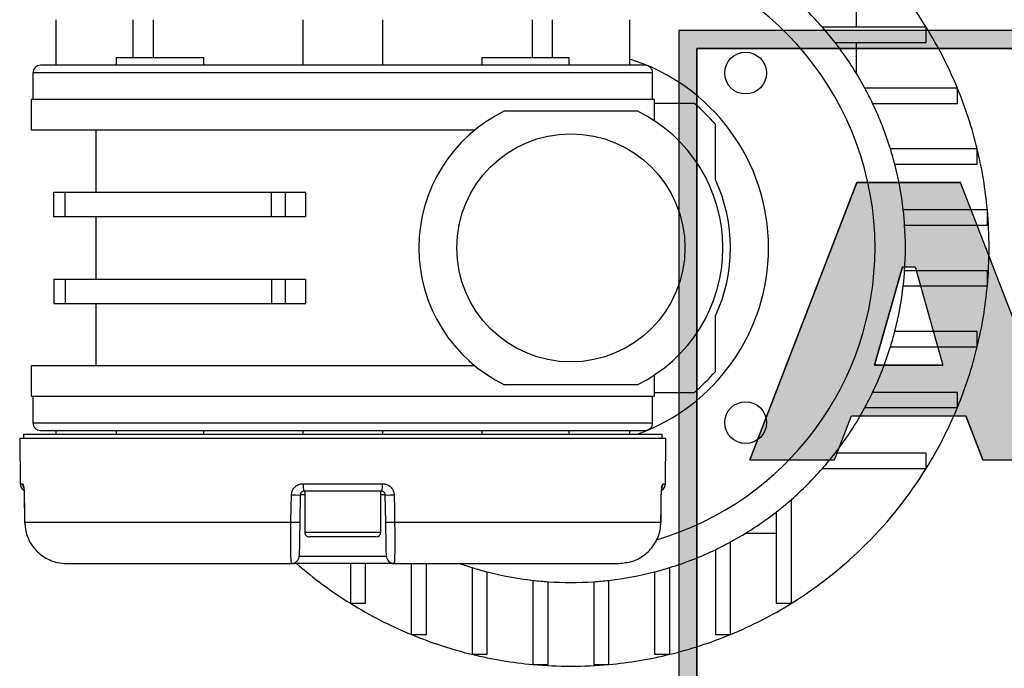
# Model space of a CAD drawing. Header units: millimetres. Extents: x 0 to 420, y 0 to 297.
# Tile 2 of 9: x 197 to 224, y 47 to 65. Entities that reach past the tile are written whole.
import ezdxf
from ezdxf.enums import TextEntityAlignment as Align

# ---------------------------------------------------------------- set-up
doc = ezdxf.new("R2010")
doc.units = ezdxf.units.MM
doc.layers.add('CARTIGLIO', color=140, linetype='Continuous')
doc.styles.add('SLDTEXTSTYLE0', font='TXT', dxfattribs={"width": 0.6382978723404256})

# ---------------------------------------------------------------- blocks, each defined once
blk = doc.blocks.new('Cartiglio ALUSIC')
at = {"layer": 'CARTIGLIO'}
h = blk.add_hatch(color=256, dxfattribs=at)
h.paths.add_polyline_path([(113.971100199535, 149.9990413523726), (113.971100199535, 131.4990413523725), (158.971100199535, 131.4990413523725), (158.971100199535, 149.9990413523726)], flags=0)
h.paths.add_polyline_path([(114.471100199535, 131.9990413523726), (114.471100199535, 149.4990413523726), (158.471100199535, 149.4990413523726), (158.471100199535, 131.9990413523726)], flags=0)
h = blk.add_hatch(color=256, dxfattribs=at)
h.paths.add_polyline_path([(118.292263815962, 138.1064632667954), (118.7611454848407, 139.3206628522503), (121.9303757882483, 139.3206628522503), (122.3992574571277, 138.1064632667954), (124.7510688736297, 138.1064632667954), (121.7833115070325, 145.7916640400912), (118.9082097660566, 145.7916640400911), (115.9404523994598, 138.1064632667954)], flags=0)
h.paths.add_polyline_path([(119.3961687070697, 140.7216809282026), (120.1708764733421, 143.4547391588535), (120.5206447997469, 143.4547391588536), (121.2953525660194, 140.721680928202)], flags=0)
for p, q in [((113.971100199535, 149.9990413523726), (113.971100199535, 131.4990413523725)), ((113.971100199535, 149.9990413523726), (113.971100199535, 94.99904135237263)), ((173.971100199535, 149.9990413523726), (113.971100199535, 149.9990413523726)), ((158.971100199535, 149.9990413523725), (113.971100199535, 149.9990413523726)), ((113.971100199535, 149.9990413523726), (113.971100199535, 131.4990413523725)), ((113.971100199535, 149.9990413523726), (113.971100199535, 115.5498549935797)), ((114.471100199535, 131.9990413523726), (114.471100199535, 149.4990413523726)), ((114.471100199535, 149.4990413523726), (114.471100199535, 131.9990413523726)), ((114.471100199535, 149.4990413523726), (158.471100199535, 149.4990413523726)), ((158.471100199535, 149.4990413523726), (114.471100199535, 149.4990413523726)), ((118.9082097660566, 145.7916640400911), (115.9404523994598, 138.1064632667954)), ((115.9404523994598, 138.1064632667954), (118.9082097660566, 145.7916640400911)), ((121.7833115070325, 145.7916640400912), (118.9082097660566, 145.7916640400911)), ((118.9082097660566, 145.7916640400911), (121.7833115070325, 145.7916640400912)), ((124.7510688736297, 138.1064632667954), (121.7833115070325, 145.7916640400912)), ((124.7510688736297, 138.1064632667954), (121.7833115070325, 145.7916640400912)), ((119.3961687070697, 140.7216809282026), (120.1708764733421, 143.4547391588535)), ((120.1708764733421, 143.4547391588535), (119.3961687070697, 140.7216809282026)), ((120.1708764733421, 143.4547391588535), (120.5206447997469, 143.4547391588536)), ((120.1708764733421, 143.4547391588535), (120.5206447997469, 143.4547391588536)), ((120.5206447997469, 143.4547391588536), (121.2953525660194, 140.721680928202)), ((120.5206447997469, 143.4547391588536), (121.2953525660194, 140.721680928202)), ((121.2953525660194, 140.721680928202), (119.3961687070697, 140.7216809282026)), ((119.3961687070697, 140.7216809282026), (121.2953525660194, 140.721680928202)), ((118.292263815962, 138.1064632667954), (118.7611454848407, 139.3206628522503)), ((118.292263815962, 138.1064632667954), (118.7611454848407, 139.3206628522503)), ((118.7611454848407, 139.3206628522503), (121.9303757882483, 139.3206628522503)), ((118.7611454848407, 139.3206628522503), (121.9303757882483, 139.3206628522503)), ((122.3992574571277, 138.1064632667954), (121.9303757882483, 139.3206628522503)), ((121.9303757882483, 139.3206628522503), (122.3992574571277, 138.1064632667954)), ((115.9404523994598, 138.1064632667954), (118.292263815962, 138.1064632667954)), ((115.9404523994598, 138.1064632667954), (118.292263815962, 138.1064632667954)), ((122.3992574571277, 138.1064632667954), (124.7510688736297, 138.1064632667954)), ((122.3992574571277, 138.1064632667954), (124.7510688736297, 138.1064632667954))]:
    blk.add_line(p, q, dxfattribs=at)
at = {"layer": 'CARTIGLIO', "color": 140, "style": 'SLDTEXTSTYLE0', "width": 0.6382978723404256}
for tag, height, p in [('AUTOATTR1', 3.5, (223.449403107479, 133.7003798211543)), ('AUTOATTR2', 3.5, (221.7698851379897, 127.4217635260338)), ('AUTOATTR11', 3.5, (222.8622803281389, 121.4105734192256)), ('AUTOATTR8', 4, (219.2444208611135, 110.0025032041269)), ('AUTOATTR9', 4, (218.1221976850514, 100.4234402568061)), ('AUTOATTR0', 4, (249.0325362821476, 100.3118048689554))]:
    blk.add_attdef(tag, text='', height=height, dxfattribs=at).set_placement(p, align=Align.TOP_CENTER)
at = {"layer": 'CARTIGLIO', "color": 140}
for tag in ['AUTOATTR13', 'AUTOATTR12', 'AUTOATTR10', 'AUTOATTR7', 'AUTOATTR6', 'AUTOATTR5', 'AUTOATTR4', 'AUTOATTR3']:
    blk.add_attdef(tag, (0, 0), '', height=4, dxfattribs=at)

msp = doc.modelspace()

# ---------------------------------------------------------------- linework, layer by layer
at = {"color": 7, "linetype": 'Continuous', "lineweight": 25}
for p, q in [((220.0913866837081, 79.21288644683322), (220.091386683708, 65.26011318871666)), ((197.9081633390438, 65.47088015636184), (197.9081633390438, 64.20627835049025)), ((200.0579331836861, 64.4170453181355), (200.0579331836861, 65.47088015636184)), ((200.6083675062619, 65.47088015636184), (200.6083675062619, 64.4170453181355)), ((204.7580897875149, 65.47088015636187), (204.7580897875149, 64.20627835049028)), ((206.9711429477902, 64.20627835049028), (206.9711429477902, 65.47088015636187)), ((211.1208652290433, 64.41704531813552), (211.1208652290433, 65.47088015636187)), ((211.671299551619, 65.47088015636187), (211.671299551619, 64.41704531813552)), ((213.8210693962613, 64.20627835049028), (213.8210693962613, 65.47088015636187)), ((222.0374583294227, 65.26011318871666), (219.1620696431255, 65.26011318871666)), ((222.0374583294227, 64.83857925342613), (222.0374583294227, 65.26011318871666)), ((219.5100714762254, 64.83857925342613), (222.0374583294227, 64.83857925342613)), ((220.091386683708, 64.83857925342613), (220.091386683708, 63.99894658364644)), ((199.5855247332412, 64.41704531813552), (199.5855247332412, 64.20627835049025)), ((202.0093448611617, 64.41704531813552), (199.5855247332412, 64.41704531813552)), ((202.0093448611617, 64.20627835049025), (202.0093448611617, 64.41704531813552)), ((209.7198878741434, 64.41704531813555), (209.7198878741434, 64.20627835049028)), ((212.143708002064, 64.41704531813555), (209.7198878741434, 64.41704531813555)), ((212.143708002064, 64.20627835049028), (212.143708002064, 64.41704531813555)), ((197.275862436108, 63.99551138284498), (197.275862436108, 63.25782699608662)), ((214.4533702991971, 63.99551138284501), (197.275862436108, 63.99551138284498)), ((214.4533702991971, 63.25782699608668), (214.4533702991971, 63.99551138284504)), ((222.9015553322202, 63.57397744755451), (220.3369786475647, 63.57397744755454)), ((222.9015553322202, 63.15244351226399), (222.9015553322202, 63.57397744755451)), ((197.2231706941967, 63.25782699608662), (197.2231706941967, 62.41475912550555)), ((214.5060620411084, 63.25782699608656), (197.2231706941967, 63.25782699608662)), ((214.5060620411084, 62.66837356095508), (214.5060620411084, 63.25782699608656)), ((220.5521801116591, 63.15244351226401), (222.9015553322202, 63.15244351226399)), ((210.3502015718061, 62.94167654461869), (214.025049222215, 62.94167654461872)), ((197.2231706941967, 62.41475912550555), (209.5236943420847, 62.41475912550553)), ((199.0146899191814, 62.41475912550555), (199.0146899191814, 60.68646999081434)), ((223.4513402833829, 61.88784170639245), (221.0473622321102, 61.88784170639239)), ((223.4513402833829, 61.46630777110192), (223.4513402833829, 61.88784170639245)), ((221.1668919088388, 61.46630777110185), (223.4513402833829, 61.46630777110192)), ((197.8554715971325, 60.01201569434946), (197.8554715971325, 60.68646999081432)), ((198.1679045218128, 60.68646999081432), (197.8554715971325, 60.68646999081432)), ((198.1679045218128, 60.01201569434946), (198.1679045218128, 60.68646999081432)), ((203.8877864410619, 60.68646999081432), (198.1679045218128, 60.68646999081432)), ((203.8877864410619, 60.01201569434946), (203.8877864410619, 60.68646999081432)), ((204.2678442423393, 60.68646999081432), (203.8877864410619, 60.68646999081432)), ((204.2678442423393, 60.68646999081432), (204.2678442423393, 60.01201569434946)), ((204.8282663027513, 60.6864699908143), (204.2678442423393, 60.68646999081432)), ((204.8282663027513, 60.6864699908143), (204.8282663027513, 60.01201569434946)), ((223.7318076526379, 60.20170596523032), (221.4013004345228, 60.20170596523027)), ((223.7318076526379, 59.78017202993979), (223.7318076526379, 60.20170596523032)), ((198.1679045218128, 60.01201569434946), (197.8554715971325, 60.01201569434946)), ((203.8877864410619, 60.01201569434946), (198.1679045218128, 60.01201569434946)), ((199.0146899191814, 60.01201569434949), (199.0146899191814, 58.28372655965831)), ((204.2678442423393, 60.01201569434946), (203.8877864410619, 60.01201569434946)), ((204.8282663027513, 60.01201569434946), (204.2678442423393, 60.01201569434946)), ((221.439791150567, 59.78017202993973), (223.7318076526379, 59.78017202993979)), ((223.7318076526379, 58.5155702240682), (221.439791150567, 58.51557022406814)), ((223.7318076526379, 58.09403628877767), (223.7318076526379, 58.5155702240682)), ((197.8554715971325, 58.28372655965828), (197.8554715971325, 57.60927226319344)), ((197.8554715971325, 58.28372655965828), (198.1679045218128, 58.28372655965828)), ((198.1679045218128, 58.28372655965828), (198.1679045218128, 57.60927226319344)), ((198.1679045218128, 58.28372655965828), (203.8877864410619, 58.28372655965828)), ((203.8877864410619, 58.28372655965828), (203.8877864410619, 57.60927226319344)), ((203.8877864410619, 58.28372655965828), (204.2678442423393, 58.28372655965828)), ((204.2678442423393, 58.28372655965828), (204.2678442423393, 57.60927226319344)), ((204.2678442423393, 58.28372655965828), (204.8282663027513, 58.28372655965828)), ((204.8282663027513, 58.28372655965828), (204.8282663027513, 57.60927226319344)), ((221.4013004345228, 58.09403628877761), (223.7318076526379, 58.09403628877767)), ((197.8554715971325, 57.60927226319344), (198.1679045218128, 57.60927226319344)), ((198.1679045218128, 57.60927226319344), (203.8877864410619, 57.60927226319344)), ((199.0146899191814, 57.60927226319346), (199.0146899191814, 55.88098312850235)), ((203.8877864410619, 57.60927226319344), (204.2678442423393, 57.60927226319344)), ((204.2678442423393, 57.60927226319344), (204.8282663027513, 57.60927226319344)), ((223.4513402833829, 56.82943448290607), (221.1668919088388, 56.82943448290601)), ((223.4513402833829, 56.40790054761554), (223.4513402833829, 56.82943448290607)), ((221.0473622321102, 56.40790054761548), (223.4513402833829, 56.40790054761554)), ((197.2231706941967, 55.88098312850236), (197.2231706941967, 55.03791525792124)), ((209.5236943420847, 55.88098312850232), (197.2231706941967, 55.88098312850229)), ((214.5060620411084, 55.03791525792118), (214.5060620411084, 55.62736869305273)), ((214.025049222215, 55.35406570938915), (210.3502015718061, 55.35406570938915)), ((222.9015553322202, 55.14329874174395), (220.5521801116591, 55.14329874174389)), ((222.9015553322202, 54.72176480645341), (222.9015553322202, 55.14329874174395)), ((197.2231706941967, 55.03791525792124), (205.8646163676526, 55.03791525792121)), ((197.275862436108, 55.03791525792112), (197.275862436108, 54.30023087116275)), ((205.8646163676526, 55.03791525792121), (214.5060620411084, 55.03791525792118)), ((214.4533702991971, 54.3002308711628), (214.4533702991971, 55.03791525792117)), ((220.3369786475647, 54.72176480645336), (222.9015553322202, 54.72176480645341)), ((197.275862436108, 54.30023087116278), (214.4533702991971, 54.30023087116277)), ((197.9081633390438, 54.0894639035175), (197.9081633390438, 53.98408041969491)), ((199.5855247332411, 54.0894639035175), (199.5855247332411, 53.98408041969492)), ((202.0093448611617, 53.98408041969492), (202.0093448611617, 54.0894639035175)), ((204.7580897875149, 54.0894639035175), (204.7580897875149, 53.98408041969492)), ((206.9711429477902, 53.98408041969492), (206.9711429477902, 54.0894639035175)), ((209.7198878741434, 54.08946390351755), (209.7198878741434, 53.98408041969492)), ((212.143708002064, 53.98408041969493), (212.143708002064, 54.08946390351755)), ((213.8210693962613, 53.98408041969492), (213.8210693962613, 54.08946390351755)), ((196.9079399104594, 53.8786969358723), (196.9189919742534, 52.61225586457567)), ((196.9079399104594, 53.8786969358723), (214.8212928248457, 53.8786969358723)), ((197.0124037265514, 53.98408041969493), (197.0124037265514, 53.8786969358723)), ((197.0124037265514, 53.98408041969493), (214.7168290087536, 53.98408041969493)), ((214.7168290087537, 53.8786969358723), (214.7168290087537, 53.98408041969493)), ((214.8102407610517, 52.61225586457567), (214.8212928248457, 53.8786969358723)), ((222.0374583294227, 53.45716300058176), (219.5100714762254, 53.45716300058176)), ((222.0374583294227, 53.03562906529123), (222.0374583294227, 53.45716300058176)), ((219.1620696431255, 53.03562906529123), (222.0374583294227, 53.03562906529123)), ((196.9189919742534, 52.61225586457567), (196.9867936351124, 52.61225586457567)), ((204.7653169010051, 52.61225586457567), (206.9639158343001, 52.61225586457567)), ((214.7424391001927, 52.61225586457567), (214.8102407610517, 52.61225586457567)), ((197.0329980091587, 52.30094754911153), (197.0356491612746, 52.30162299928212)), ((197.0346040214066, 52.30056901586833), (197.0433448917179, 51.54992782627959)), ((204.6858489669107, 52.29978387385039), (204.67273185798, 51.54830520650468)), ((204.8107604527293, 52.29978387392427), (204.685848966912, 52.29978387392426)), ((206.9380163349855, 52.40332816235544), (204.7912164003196, 52.40332816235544)), ((204.8107604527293, 52.40332816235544), (204.8107604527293, 51.265186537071)), ((206.9184722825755, 51.265186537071), (206.9184722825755, 52.40332816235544)), ((207.0433837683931, 52.29978387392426), (206.9184722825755, 52.29978387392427)), ((207.0565008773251, 51.54830520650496), (207.0433837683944, 52.29978387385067)), ((214.6858780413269, 51.54908603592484), (214.6946287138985, 52.3005690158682)), ((214.6935835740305, 52.30162299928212), (214.6962586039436, 52.30098429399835)), ((218.2998674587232, 49.29803819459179), (218.2998674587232, 52.17342688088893)), ((217.8783335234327, 51.82542504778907), (217.8783335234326, 49.29803819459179)), ((197.0433498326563, 51.5495035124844), (197.0433546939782, 51.54908603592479)), ((197.0444734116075, 51.55014433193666), (204.4281179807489, 51.55014433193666)), ((207.3011147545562, 51.55014433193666), (214.6847593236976, 51.55014433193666)), ((204.8107604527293, 51.265186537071), (206.8974780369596, 51.265186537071)), ((206.7920121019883, 51.13872635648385), (204.9372206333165, 51.13872635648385)), ((206.8974780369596, 51.265186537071), (206.9184722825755, 51.265186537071)), ((217.038700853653, 51.24410984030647), (217.8783335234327, 51.24410984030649)), ((216.1921977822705, 50.7833164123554), (216.1921977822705, 48.43394119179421)), ((216.6137317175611, 48.43394119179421), (216.6137317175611, 50.99851787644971)), ((204.6563210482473, 50.60813054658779), (207.0729116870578, 50.60813054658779)), ((198.2179895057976, 50.40104196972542), (204.4455861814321, 50.40104196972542)), ((207.283646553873, 50.40104196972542), (204.4455861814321, 50.40104196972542)), ((206.0753833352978, 50.40104196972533), (206.0753833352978, 49.29803819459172)), ((206.4969172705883, 49.29803819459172), (206.4969172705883, 50.40104196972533)), ((207.283646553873, 50.40104196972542), (213.5112432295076, 50.40104196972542)), ((207.7615190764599, 50.40104196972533), (207.7615190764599, 48.43394119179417)), ((208.1830530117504, 48.43394119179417), (208.1830530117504, 50.40104196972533)), ((209.447654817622, 50.28813429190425), (209.447654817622, 47.88415624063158)), ((214.9275959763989, 47.88415624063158), (214.9275959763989, 50.28813429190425)), ((209.8691887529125, 47.88415624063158), (209.8691887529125, 50.16860461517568)), ((214.5060620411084, 50.16860461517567), (214.5060620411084, 47.88415624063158)), ((211.1337905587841, 49.93419608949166), (211.1337905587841, 47.6036888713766)), ((211.5553244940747, 47.6036888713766), (211.5553244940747, 49.89570537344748)), ((212.8199262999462, 49.89570537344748), (212.8199262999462, 47.6036888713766)), ((213.2414602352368, 47.6036888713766), (213.2414602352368, 49.93419608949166)), ((206.0753833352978, 49.29803819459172), (206.4969172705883, 49.29803819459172)), ((217.8783335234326, 49.29803819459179), (218.2998674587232, 49.29803819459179)), ((207.7615190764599, 48.43394119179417), (208.1830530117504, 48.43394119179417)), ((216.1921977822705, 48.43394119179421), (216.6137317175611, 48.43394119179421)), ((209.447654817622, 47.88415624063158), (209.8691887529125, 47.88415624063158)), ((214.5060620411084, 47.88415624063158), (214.9275959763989, 47.88415624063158)), ((211.1337905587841, 47.6036888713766), (211.5553244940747, 47.6036888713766)), ((212.8199262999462, 47.6036888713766), (213.2414602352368, 47.6036888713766))]:
    msp.add_line(p, q, dxfattribs=at)
at = {"color": 7, "linetype": 'Continuous', "lineweight": 25, "flags": 128}
for points in [[(197.0345966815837, 52.30056995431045), (197.0333085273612, 52.30080269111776), (197.0329980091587, 52.30094754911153)], [(197.0356491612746, 52.30162299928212), (197.0405948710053, 51.88018566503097), (197.0444734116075, 51.55014433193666)], [(204.4281179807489, 51.55014433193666), (204.435666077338, 51.97158159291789), (204.4415771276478, 52.30162299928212)], [(207.2876556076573, 52.30162299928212), (207.2952035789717, 51.88018566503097), (207.3011147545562, 51.55014433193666)], [(214.6847593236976, 51.55014433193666), (214.689711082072, 51.97158159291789), (214.6935835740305, 52.30162299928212)], [(214.6962586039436, 52.30098429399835), (214.6959242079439, 52.30080269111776), (214.694616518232, 52.30056746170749)], [(197.0433472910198, 51.54908698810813), (197.0420604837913, 51.54932241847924), (197.0444734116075, 51.55014433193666)], [(214.6847593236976, 51.55014433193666), (214.6871722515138, 51.54932241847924), (214.6858658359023, 51.54908447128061)]]:
    msp.add_lwpolyline(points, dxfattribs=at)
at = {"color": 7, "linetype": 'Continuous', "lineweight": 25}
for centre, radius in [((217.0312548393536, 63.99150056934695), 0.5796091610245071), ((212.1876253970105, 59.14787112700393), 3.161504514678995), ((217.0312548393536, 54.30424168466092), 0.5796091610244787)]:
    msp.add_circle(centre, radius, dxfattribs=at)
for centre, radius, start, end in [((212.1876253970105, 59.14787112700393), 8.430678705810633, 1.931569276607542e-13, 79.21864551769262), ((212.1876253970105, 59.14787112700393), 11.59218322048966, 31.82136852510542, 47.01411391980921), ((212.1876253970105, 59.14787112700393), 9.273746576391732, 41.2305771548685, 48.7694228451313), ((212.1876253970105, 59.14787112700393), 9.273746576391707, 37.85290273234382, 41.2305771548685), ((212.1876253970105, 59.14787112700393), 11.59218322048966, 22.44635058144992, 31.82136852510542), ((212.1876253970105, 59.14787112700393), 9.273746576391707, 28.50743050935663, 37.85290273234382), ((197.4866294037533, 63.99551138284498), 0.2107669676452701, 90, 179.9999999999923), ((212.1876253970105, 59.14787112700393), 5.479941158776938, 1.485822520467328e-13, 72.65786478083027), ((214.2426033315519, 63.99551138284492), 0.2107669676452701, 2.317883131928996e-11, 90), ((212.1876253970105, 59.14787112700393), 9.273746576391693, 25.58300197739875, 28.50743050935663), ((212.1876253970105, 59.14787112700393), 11.59218322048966, 13.67201810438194, 22.44635058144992), ((212.1876253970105, 59.14787112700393), 5.269174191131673, 40.53580211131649, 49.46419788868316), ((212.1876253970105, 59.14787112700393), 9.273746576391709, 17.18479590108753, 25.58300197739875), ((212.1876253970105, 59.14787112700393), 4.215339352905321, 115.8419327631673, 244.1580672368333), ((212.1876253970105, 59.14787112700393), 4.215339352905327, 295.841932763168, 64.15806723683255), ((212.1876253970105, 59.14787112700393), 9.273746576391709, 14.47751218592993, 17.18479590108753), ((212.1876253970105, 59.14787112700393), 11.59218322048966, 5.215908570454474, 13.67201810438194), ((212.1876253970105, 59.14787112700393), 9.273746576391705, 6.524978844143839, 14.47751218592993), ((212.1876253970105, 59.14787112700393), 4.426106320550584, 334.7912347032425, 25.20876529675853), ((212.1876253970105, 59.14787112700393), 9.273746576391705, 3.909563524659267, 6.524978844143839), ((212.1876253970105, 59.14787112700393), 11.59218322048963, 354.7840914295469, 5.215908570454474), ((212.1876253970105, 59.14787112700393), 9.273746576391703, 356.0904364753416, 3.909563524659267), ((212.1876253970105, 59.14787112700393), 5.479941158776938, 289.5572137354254, 1.485822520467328e-13), ((212.1876253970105, 59.14787112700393), 8.430678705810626, 286.4032560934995, 1.931569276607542e-13), ((212.1876253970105, 59.14787112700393), 9.273746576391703, 353.4750211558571, 356.0904364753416), ((212.1876253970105, 59.14787112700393), 9.273746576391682, 345.5224878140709, 353.4750211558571), ((212.1876253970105, 59.14787112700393), 11.59218322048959, 346.3279818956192, 354.7840914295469), ((212.1876253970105, 59.14787112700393), 9.273746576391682, 342.8152040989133, 345.5224878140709), ((212.1876253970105, 59.14787112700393), 9.273746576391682, 334.4169980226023, 342.8152040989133), ((212.1876253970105, 59.14787112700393), 11.59218322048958, 337.5536494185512, 346.3279818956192), ((212.1876253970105, 59.14787112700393), 5.269174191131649, 310.5358021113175, 319.4641978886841), ((212.1876253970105, 59.14787112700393), 9.273746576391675, 331.4925694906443, 334.4169980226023), ((212.1876253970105, 59.14787112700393), 9.273746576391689, 322.1470972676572, 331.4925694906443), ((212.1876253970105, 59.14787112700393), 11.59218322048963, 328.1786314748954, 337.5536494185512), ((197.4866294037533, 54.30023087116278), 0.2107669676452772, 180.0000000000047, 270.0000000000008), ((214.2426033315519, 54.30023087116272), 0.2107669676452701, 270.0000000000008, 1.352098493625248e-11), ((212.1876253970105, 59.14787112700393), 9.273746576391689, 318.7694228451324, 322.1470972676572), ((212.1876253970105, 59.14787112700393), 9.273746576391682, 311.2305771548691, 318.7694228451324), ((212.1876253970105, 59.14787112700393), 11.59218322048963, 301.821368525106, 328.1786314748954), ((197.1297509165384, 52.61409513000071), 0.2107669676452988, 180.5000000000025, 239.6562563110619), ((197.1987798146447, 52.61404637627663), 0.2119937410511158, 180.4839293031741, 208.0175911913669), ((205.2085793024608, 52.56113526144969), 0.446200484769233, 173.4212518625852, 200.7118677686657), ((206.5206534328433, 52.56113526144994), 0.4462004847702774, 339.2881322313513, 6.578748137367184), ((214.5994818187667, 52.61409513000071), 0.2107669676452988, 300.2284647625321, 359.4999999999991), ((214.5304511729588, 52.61404665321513), 0.2119954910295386, 332.086988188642, 359.5159998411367), ((204.6050705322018, 57.79378680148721), 5.494596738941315, 268.2948949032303, 270.8423602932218), ((207.1241622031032, 57.79378680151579), 5.494596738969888, 269.1576397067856, 271.7051050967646), ((212.1876253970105, 59.14787112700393), 9.273746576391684, 307.8529027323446, 311.2305771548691), ((212.1876253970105, 59.14787112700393), 9.273746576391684, 298.507430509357, 307.8529027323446), ((204.5916864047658, 57.03723127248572), 5.489524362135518, 268.2925355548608, 270.8459259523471), ((207.1375463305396, 57.03723127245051), 5.489524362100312, 269.1540740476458, 271.7074644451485), ((204.9372206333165, 51.265186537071), 0.1264601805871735, 180, 270.0000000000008), ((206.7920121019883, 51.265186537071), 0.1264601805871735, 270.0000000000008, 0), ((212.1876253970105, 59.14787112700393), 9.273746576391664, 287.184795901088, 295.583001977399), ((212.1876253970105, 59.14787112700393), 9.273746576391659, 295.583001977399, 298.507430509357), ((204.4455861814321, 50.61180893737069), 0.2107669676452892, 270.0000000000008, 359.0000000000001), ((207.283646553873, 50.61180893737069), 0.2107669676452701, 181.0000000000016, 270.0000000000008), ((212.1876253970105, 59.14787112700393), 11.59218322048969, 228.9856684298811, 238.1786314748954), ((212.1876253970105, 59.14787112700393), 9.273746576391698, 250.5929566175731, 252.8152040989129), ((212.1876253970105, 59.14787112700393), 9.273746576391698, 252.8152040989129, 255.5224878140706), ((212.1876253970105, 59.14787112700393), 9.273746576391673, 284.4775121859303, 287.184795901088), ((212.1876253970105, 59.14787112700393), 9.273746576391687, 255.5224878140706, 263.4750211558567), ((212.1876253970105, 59.14787112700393), 9.273746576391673, 276.524978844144, 284.4775121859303), ((212.1876253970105, 59.14787112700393), 9.273746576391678, 263.4750211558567, 266.0904364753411), ((212.1876253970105, 59.14787112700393), 9.273746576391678, 266.0904364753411, 273.9095635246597), ((212.1876253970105, 59.14787112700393), 9.27374657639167, 273.9095635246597, 276.524978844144), ((212.1876253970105, 59.14787112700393), 11.59218322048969, 238.1786314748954, 247.5536494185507), ((212.1876253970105, 59.14787112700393), 11.59218322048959, 292.4463505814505, 301.821368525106), ((212.1876253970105, 59.14787112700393), 11.59218322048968, 247.5536494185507, 256.3279818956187), ((212.1876253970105, 59.14787112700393), 11.59218322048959, 283.6720181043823, 292.4463505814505), ((212.1876253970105, 59.14787112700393), 11.5921832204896, 256.3279818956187, 264.7840914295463), ((212.1876253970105, 59.14787112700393), 11.59218322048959, 275.2159085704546, 283.6720181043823), ((212.1876253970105, 59.14787112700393), 11.5921832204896, 264.7840914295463, 275.2159085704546)]:
    msp.add_arc(centre, radius, start, end, dxfattribs=at)
for points, knots in [([(199.9404849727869, 64.20627835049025), (199.6918142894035, 64.20627835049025), (199.1942275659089, 64.20627835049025), (198.5895355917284, 64.20627835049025), (198.1014959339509, 64.20627835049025), (197.7506430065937, 64.20627835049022), (197.5280063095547, 64.20627835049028), (197.5004165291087, 64.20627835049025), (197.4866294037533, 64.20627835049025)], [0, 0, 0, 0, 0.1666184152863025, 0.333401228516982, 0.4999999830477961, 0.6666141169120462, 0.8334008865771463, 1, 1, 1, 1]), ([(211.7887477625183, 64.20627835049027), (211.5205768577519, 64.20627835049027), (210.9839698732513, 64.2062783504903), (210.0643893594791, 64.20627835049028), (209.0801697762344, 64.20627835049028), (208.0391154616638, 64.20627835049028), (206.9612861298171, 64.20627835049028), (205.8645821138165, 64.20627835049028), (204.7678764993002, 64.20627835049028), (203.6900524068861, 64.20627835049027), (202.6490005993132, 64.20627835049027), (201.6647951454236, 64.20627835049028), (200.7452318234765, 64.20627835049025), (200.2086457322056, 64.20627835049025), (199.9404849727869, 64.20627835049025)], [0, 0, 0, 0, 0.08330903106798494, 0.1667004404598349, 0.2499999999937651, 0.3333072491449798, 0.416700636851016, 0.5000000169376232, 0.5833072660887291, 0.666700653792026, 0.7500000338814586, 0.8333072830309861, 0.916694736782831, 1, 1, 1, 1]), ([(214.2426033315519, 64.20627835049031), (214.2288157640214, 64.20627835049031), (214.2012263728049, 64.20627835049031), (213.9785642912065, 64.20627835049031), (213.6277104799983, 64.20627835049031), (213.1396790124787, 64.20627835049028), (212.5349616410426, 64.20627835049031), (212.0374039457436, 64.20627835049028), (211.7887477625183, 64.20627835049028)], [0, 0, 0, 0, 0.1666145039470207, 0.3334012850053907, 0.5000000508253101, 0.6666145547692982, 0.8333894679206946, 1, 1, 1, 1]), ([(215.6121832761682, 63.15244351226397), (215.2573477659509, 63.15244351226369), (214.8986280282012, 63.1524435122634), (214.5102672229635, 63.15244351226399), (214.5060620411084, 63.15244351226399)], [0, 0, 0, 0, 0.9891719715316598, 1, 1, 1, 1]), ([(216.1921977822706, 61.0330281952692), (216.1921977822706, 61.29751598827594), (216.1921977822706, 61.82873483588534), (216.1921977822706, 62.32383403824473), (216.1921977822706, 62.57242900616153)], [0, 0, 0, 0, 0.4978885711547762, 1, 1, 1, 1]), ([(216.1921977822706, 55.72331324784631), (216.1921977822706, 55.97004641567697), (216.1921977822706, 56.46510837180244), (216.1921977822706, 56.9962748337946), (216.1921977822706, 57.26271405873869)], [0, 0, 0, 0, 0.4983884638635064, 1, 1, 1, 1]), ([(214.5060620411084, 55.14329874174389), (214.75935148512, 55.14329874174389), (215.1373675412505, 55.14329874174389), (215.4943851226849, 55.1432987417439), (215.6121832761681, 55.1432987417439)], [0, 0, 0, 0, 0.6700494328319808, 1, 1, 1, 1]), ([(197.4866294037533, 54.0894639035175), (197.495264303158, 54.08946390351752), (197.5124881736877, 54.0894639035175), (197.6504838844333, 54.0894639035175), (197.8662431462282, 54.08946390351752), (198.1920070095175, 54.0894639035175), (198.6479603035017, 54.08946390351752), (199.2396812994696, 54.0894639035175), (199.7099694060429, 54.0894639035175), (199.9404849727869, 54.0894639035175)], [0, 0, 0, 0, 0.1317433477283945, 0.262785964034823, 0.3924492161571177, 0.5200969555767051, 0.6857692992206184, 0.8459772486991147, 1, 1, 1, 1]), ([(199.9404849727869, 54.0894639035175), (200.1877797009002, 54.08946390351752), (200.6922765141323, 54.08946390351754), (201.5671235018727, 54.08946390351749), (202.4531571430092, 54.08946390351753), (203.3231510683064, 54.0894639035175), (204.1478349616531, 54.08946390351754), (204.9993609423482, 54.08946390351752), (205.8646163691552, 54.08946390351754), (206.7298717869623, 54.08946390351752), (207.58139779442, 54.08946390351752), (208.4060815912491, 54.08946390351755), (209.2761064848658, 54.08946390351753), (210.162164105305, 54.08946390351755), (211.0370074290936, 54.08946390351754), (211.5414775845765, 54.08946390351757), (211.7887477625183, 54.08946390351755)], [0, 0, 0, 0, 0.07701859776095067, 0.1571227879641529, 0.2399515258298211, 0.3037753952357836, 0.3686070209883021, 0.4341283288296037, 0.5000000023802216, 0.5658716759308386, 0.6313929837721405, 0.6962246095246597, 0.7600484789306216, 0.8428846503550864, 0.9229886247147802, 1, 1, 1, 1]), ([(211.7887477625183, 54.08946390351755), (212.0192834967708, 54.08946390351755), (212.4895909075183, 54.08946390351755), (213.0813068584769, 54.08946390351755), (213.5372365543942, 54.08946390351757), (213.8629897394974, 54.08946390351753), (214.0787488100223, 54.08946390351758), (214.2167445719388, 54.08946390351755), (214.2339684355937, 54.08946390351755), (214.2426033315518, 54.08946390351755)], [0, 0, 0, 0, 0.1540371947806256, 0.3142455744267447, 0.4799030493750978, 0.6075507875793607, 0.7372140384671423, 0.8682566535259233, 1, 1, 1, 1]), ([(196.9867936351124, 52.61225586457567), (196.9915029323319, 52.60871569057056), (197.0008987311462, 52.60165247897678), (197.0153804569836, 52.54654406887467), (197.0273053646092, 52.46530625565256), (197.034021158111, 52.37803095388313), (197.0352160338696, 52.32195120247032), (197.0356491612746, 52.30162299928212)], [0, 0, 0, 0, 0.2219122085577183, 0.4427502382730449, 0.6617521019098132, 0.877389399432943, 1, 1, 1, 1]), ([(197.0124928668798, 52.52200316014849), (197.0126122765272, 52.5216224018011), (197.0129304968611, 52.52060770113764), (197.0166545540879, 52.50498098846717), (197.0222193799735, 52.47007377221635), (197.0278541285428, 52.42253213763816), (197.029590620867, 52.38405491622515), (197.0302370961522, 52.3697303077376)], [0, 0, 0, 0, 0.1016930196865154, 0.2710064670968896, 0.515356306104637, 0.8195729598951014, 1, 1, 1, 1]), ([(204.4415771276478, 52.30162299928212), (204.4457542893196, 52.33686052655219), (204.4541294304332, 52.4075111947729), (204.5109308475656, 52.50068967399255), (204.5933449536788, 52.57079947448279), (204.683315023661, 52.60719651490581), (204.7424483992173, 52.61084492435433), (204.7653169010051, 52.61225586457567)], [0, 0, 0, 0, 0.2119040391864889, 0.4248641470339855, 0.6410447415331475, 0.8611821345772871, 1, 1, 1, 1]), ([(206.9639158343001, 52.61225586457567), (207.0005825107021, 52.60871569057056), (207.0737383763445, 52.6016524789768), (207.1712209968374, 52.54654406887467), (207.2446231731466, 52.46530625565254), (207.2817464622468, 52.37803095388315), (207.286083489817, 52.32195120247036), (207.2876556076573, 52.30162299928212)], [0, 0, 0, 0, 0.221912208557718, 0.442750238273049, 0.6617521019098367, 0.8773893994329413, 1, 1, 1, 1]), ([(214.6935835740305, 52.30162299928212), (214.6945717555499, 52.33686052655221), (214.6965530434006, 52.40751119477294), (214.7063395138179, 52.50068967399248), (214.7192405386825, 52.5707994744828), (214.7320482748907, 52.60719651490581), (214.7395413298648, 52.61084492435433), (214.7424391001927, 52.61225586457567)], [0, 0, 0, 0, 0.2119040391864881, 0.4248641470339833, 0.6410447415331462, 0.8611821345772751, 1, 1, 1, 1]), ([(214.6985372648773, 52.35921367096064), (214.699095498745, 52.37404758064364), (214.7006876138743, 52.41635474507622), (214.7069637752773, 52.47026099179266), (214.7130630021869, 52.50812576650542), (214.7169693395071, 52.52272592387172), (214.7165353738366, 52.52143154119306), (214.7164367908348, 52.52113749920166)], [0, 0, 0, 0, 0.1769384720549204, 0.5046387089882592, 0.7707962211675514, 0.9479322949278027, 1, 1, 1, 1]), ([(197.0302370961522, 52.3697303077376), (197.0312042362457, 52.35594487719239), (197.0327601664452, 52.33376694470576), (197.0325405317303, 52.30999201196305), (197.0324574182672, 52.30099517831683)], [0, 0, 0, 0, 0.6215832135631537, 1, 1, 1, 1]), ([(204.7912164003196, 52.40332816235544), (204.7837644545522, 52.40285396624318), (204.7644300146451, 52.40162364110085), (204.7353283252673, 52.38953736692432), (204.7086244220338, 52.36635850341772), (204.6900179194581, 52.33539275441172), (204.6872284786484, 52.31156689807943), (204.685848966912, 52.29978387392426)], [0, 0, 0, 0, 0.1400161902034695, 0.3632788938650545, 0.581476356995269, 0.7930200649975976, 1, 1, 1, 1]), ([(207.0433837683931, 52.29978387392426), (207.0428692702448, 52.30657000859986), (207.0414395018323, 52.3254283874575), (207.0291905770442, 52.35464060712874), (207.0053283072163, 52.38152512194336), (206.9738422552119, 52.39976179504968), (206.9499641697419, 52.40213878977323), (206.9380163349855, 52.40332816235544)], [0, 0, 0, 0, 0.1194765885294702, 0.3320203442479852, 0.5518593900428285, 0.7757646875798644, 0.9999999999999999, 0.9999999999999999, 0.9999999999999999, 0.9999999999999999]), ([(214.6964534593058, 52.30104587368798), (214.6964339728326, 52.30515256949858), (214.6963393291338, 52.32509834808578), (214.69756441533, 52.34411355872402), (214.6985372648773, 52.35921367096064)], [0, 0, 0, 0, 0.2058929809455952, 1, 1, 1, 1]), ([(197.0444734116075, 51.55014433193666), (197.0586457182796, 51.42102139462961), (197.0869713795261, 51.16294819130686), (197.2887576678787, 50.82012773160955), (197.5838262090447, 50.56034812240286), (197.9122217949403, 50.42115570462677), (198.130547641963, 50.40679399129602), (198.2179895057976, 50.40104196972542)], [0, 0, 0, 0, 0.2128735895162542, 0.4254625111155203, 0.6392063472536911, 0.8554982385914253, 1, 1, 1, 1]), ([(204.4455861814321, 50.40104196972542), (204.4415040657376, 50.41417575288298), (204.4333335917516, 50.440463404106), (204.4260688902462, 50.64573566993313), (204.4232312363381, 50.94679278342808), (204.4244907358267, 51.26830413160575), (204.4271451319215, 51.47455310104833), (204.4281179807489, 51.55014433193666)], [0, 0, 0, 0, 0.2198289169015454, 0.4399940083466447, 0.6588493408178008, 0.8749666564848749, 1, 1, 1, 1]), ([(204.6727318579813, 51.5483052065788), (204.6716522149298, 51.48645249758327), (204.6687051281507, 51.31761400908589), (204.6641115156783, 51.05444612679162), (204.6598124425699, 50.80815239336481), (204.6568831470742, 50.64033316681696), (204.6565083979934, 50.6188638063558), (204.6563210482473, 50.60813054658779)], [0, 0, 0, 0, 0.1247127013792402, 0.3404265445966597, 0.5591886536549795, 0.7796234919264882, 1, 1, 1, 1]), ([(207.0729116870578, 50.60813054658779), (207.0728295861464, 50.61283410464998), (207.0726247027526, 50.6245718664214), (207.0706389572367, 50.73833515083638), (207.0669299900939, 50.9508217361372), (207.0620336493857, 51.23133290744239), (207.0583452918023, 51.44263877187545), (207.0565008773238, 51.5483052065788)], [0, 0, 0, 0, 0.1448813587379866, 0.3615524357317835, 0.5753396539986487, 0.7876426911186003, 0.9999999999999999, 0.9999999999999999, 0.9999999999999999, 0.9999999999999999]), ([(207.3011147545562, 51.55014433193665), (207.302647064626, 51.42102139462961), (207.3057096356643, 51.16294819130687), (207.3054027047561, 50.82012773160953), (207.3009620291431, 50.56034812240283), (207.2932293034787, 50.42115570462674), (207.2863869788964, 50.40679399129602), (207.283646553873, 50.40104196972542)], [0, 0, 0, 0, 0.2128735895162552, 0.4254625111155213, 0.6392063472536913, 0.8554982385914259, 1, 1, 1, 1]), ([(213.5112432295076, 50.40104196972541), (213.6446764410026, 50.41417575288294), (213.9117469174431, 50.44046340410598), (214.2669177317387, 50.64573566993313), (214.5321030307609, 50.94679278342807), (214.6649179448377, 51.2683041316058), (214.6794377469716, 51.47455310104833), (214.6847593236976, 51.55014433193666)], [0, 0, 0, 0, 0.2198289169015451, 0.439994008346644, 0.6588493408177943, 0.8749666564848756, 0.9999999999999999, 0.9999999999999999, 0.9999999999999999, 0.9999999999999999])]:
    msp.add_open_spline(points, degree=3, knots=knots, dxfattribs=at)

# ---------------------------------------------------------------- block references
at = {"layer": 'CARTIGLIO'}
msp.add_blockref('Cartiglio ALUSIC', (101.206296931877, -84.82804008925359), dxfattribs=at)

doc.saveas('drawing.dxf')
